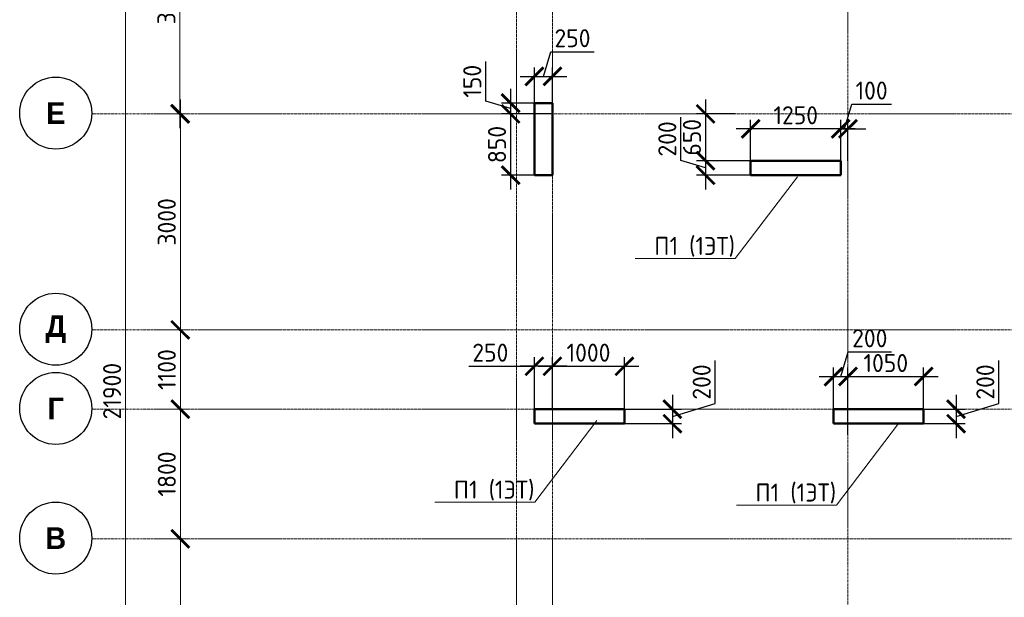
# Model space of a CAD drawing. Header units: millimetres. Extents: x 263826 to 1718326, y -423071 to 70137.
# Tile 187 of 256: x 416451 to 430112, y -73275 to -65256. Entities that reach past the tile are written whole.
import ezdxf
from ezdxf import colors
from ezdxf.entities.mleader import LeaderData, LeaderLine
from ezdxf.math import Vec2, Vec3

# ---------------------------------------------------------------- set-up
doc = ezdxf.new("R2010")
doc.units = ezdxf.units.MM
doc.linetypes.add('______5', pattern=[1100, 800, -100, 100, -100])
doc.linetypes.add('осевая', pattern=[50.8, 31.75, -6.35, 6.35, -6.35])
for name, color, linetype, lineweight in [('Конструкции 0.5', 5, 'Continuous', 50), ('Оси', 40, '______5', 18), ('подоснова', 151, 'Continuous', 5), ('РАЗМЕРЫ', 1, 'Continuous', 9)]:
    doc.layers.add(name, color=color, linetype=linetype, lineweight=lineweight)
doc.styles.add('Century Gothic', font='GOTHIC.TTF')
doc.styles.add('GOST-2.304_Type-B', font='GOST_Common.ttf')
doc.dimstyles.new('СПДС', dxfattribs={"dimscale": 100, "dimtxt": 2.5, "dimasz": 2.5, "dimexe": 1.25, "dimexo": 0, "dimtad": 1, "dimdec": 0, "dimtxsty": 'GOST-2.304_Type-B', "dimblk": 'ARCHTICK', "dimcen": 2.5, "dimdle": 2, "dimadec": 0, "dimazin": 2, "dimtfac": 0.75, "dimtdec": 0, "dimtmove": 1, "dimatfit": 3, "dimfxl": 1, "dimtolj": 1, "dimarcsym": 1})

# ---------------------------------------------------------------- blocks, each defined once
blk = doc.blocks.new('NSY101')
at = {"color": 0, "linetype": 'ByBlock', "lineweight": -2}
blk.add_circle((0, 0), 50, dxfattribs=at)
blk = doc.blocks.new('_ArchTick')
at = {"color": 0, "linetype": 'ByBlock', "const_width": 0.15}
blk.add_lwpolyline([(-0.5, -0.5), (0.5, 0.5)], dxfattribs=at)
blk = doc.blocks.new('*D3837')
at = {"layer": 'DEFPOINTS', "color": 0, "lineweight": 0, "transparency": 16777216}
for p in [(468532, -106495), (468907, -106495), (468658, -128395)]:
    blk.add_point(p, dxfattribs=at)
at = {"layer": 'РАЗМЕРЫ', "color": 0, "lineweight": -2, "transparency": 16777216}
for p, q in [((468532, -128595), (468532, -106295)), ((468907, -106495), (468407, -106495)), ((468658, -128395), (468407, -128395))]:
    blk.add_line(p, q, dxfattribs=at)
at = {"layer": 'РАЗМЕРЫ', "color": 0, "lineweight": -2, "transparency": 16777216, "xscale": 250, "yscale": 250, "zscale": 250}
for p, rotation in [((468532, -106495), 90), ((468532, -128395), 270)]:
    blk.add_blockref('_ArchTick', p, dxfattribs=dict(at, rotation=rotation))
at = {"layer": 'РАЗМЕРЫ', "color": 0, "transparency": 16777216, "insert": (468345, -117445), "char_height": 250, "attachment_point": 5, "rotation": 90, "style": 'GOST-2.304_Type-B'}
blk.add_mtext('\\A1;21900', dxfattribs=at)
blk = doc.blocks.new('*D3830')
at = {"layer": 'DEFPOINTS', "color": 0, "lineweight": 0, "transparency": 16777216}
for p in [(468934, -119495), (469292, -119495), (468934, -121995)]:
    blk.add_point(p, dxfattribs=at)
at = {"layer": 'РАЗМЕРЫ', "color": 0, "lineweight": -2, "transparency": 16777216}
for p, q in [((469292, -122195), (469292, -119295)), ((468934, -119495), (469417, -119495)), ((468934, -121995), (469417, -121995))]:
    blk.add_line(p, q, dxfattribs=at)
at = {"layer": 'РАЗМЕРЫ', "color": 0, "lineweight": -2, "transparency": 16777216, "xscale": 250, "yscale": 250, "zscale": 250}
for p, rotation in [((469292, -119495), 90), ((469292, -121995), 270)]:
    blk.add_blockref('_ArchTick', p, dxfattribs=dict(at, rotation=rotation))
at = {"layer": 'РАЗМЕРЫ', "color": 0, "transparency": 16777216, "insert": (469104, -120745), "char_height": 250, "attachment_point": 5, "rotation": 90, "style": 'GOST-2.304_Type-B'}
blk.add_mtext('\\A1;2500', dxfattribs=at)
blk = doc.blocks.new('*D3831')
at = {"layer": 'DEFPOINTS', "color": 0, "lineweight": 0, "transparency": 16777216}
for p in [(468934, -117695), (469292, -117695), (468934, -119495)]:
    blk.add_point(p, dxfattribs=at)
at = {"layer": 'РАЗМЕРЫ', "color": 0, "lineweight": -2, "transparency": 16777216}
for p, q in [((469292, -119695), (469292, -117495)), ((468934, -117695), (469417, -117695)), ((468934, -119495), (469417, -119495))]:
    blk.add_line(p, q, dxfattribs=at)
at = {"layer": 'РАЗМЕРЫ', "color": 0, "lineweight": -2, "transparency": 16777216, "xscale": 250, "yscale": 250, "zscale": 250}
for p, rotation in [((469292, -117695), 90), ((469292, -119495), 270)]:
    blk.add_blockref('_ArchTick', p, dxfattribs=dict(at, rotation=rotation))
at = {"layer": 'РАЗМЕРЫ', "color": 0, "transparency": 16777216, "insert": (469104, -118595), "char_height": 250, "attachment_point": 5, "rotation": 90, "style": 'GOST-2.304_Type-B'}
blk.add_mtext('\\A1;1800', dxfattribs=at)
blk = doc.blocks.new('*D3832')
at = {"layer": 'DEFPOINTS', "color": 0, "lineweight": 0, "transparency": 16777216}
for p in [(468934, -116595), (469292, -116595), (468934, -117695)]:
    blk.add_point(p, dxfattribs=at)
at = {"layer": 'РАЗМЕРЫ', "color": 0, "lineweight": -2, "transparency": 16777216}
for p, q in [((469292, -117895), (469292, -116395)), ((468934, -116595), (469417, -116595)), ((468934, -117695), (469417, -117695))]:
    blk.add_line(p, q, dxfattribs=at)
at = {"layer": 'РАЗМЕРЫ', "color": 0, "lineweight": -2, "transparency": 16777216, "xscale": 250, "yscale": 250, "zscale": 250}
for p, rotation in [((469292, -116595), 90), ((469292, -117695), 270)]:
    blk.add_blockref('_ArchTick', p, dxfattribs=dict(at, rotation=rotation))
at = {"layer": 'РАЗМЕРЫ', "color": 0, "transparency": 16777216, "insert": (469104, -117145), "char_height": 250, "attachment_point": 5, "rotation": 90, "style": 'GOST-2.304_Type-B'}
blk.add_mtext('\\A1;1100', dxfattribs=at)
blk = doc.blocks.new('*D3833')
at = {"layer": 'DEFPOINTS', "color": 0, "lineweight": 0, "transparency": 16777216}
for p in [(468934, -113595), (469292, -113595), (468934, -116595)]:
    blk.add_point(p, dxfattribs=at)
at = {"layer": 'РАЗМЕРЫ', "color": 0, "lineweight": -2, "transparency": 16777216}
for p, q in [((469292, -116795), (469292, -113395)), ((468934, -113595), (469417, -113595)), ((468934, -116595), (469417, -116595))]:
    blk.add_line(p, q, dxfattribs=at)
at = {"layer": 'РАЗМЕРЫ', "color": 0, "lineweight": -2, "transparency": 16777216, "xscale": 250, "yscale": 250, "zscale": 250}
for p, rotation in [((469292, -113595), 90), ((469292, -116595), 270)]:
    blk.add_blockref('_ArchTick', p, dxfattribs=dict(at, rotation=rotation))
at = {"layer": 'РАЗМЕРЫ', "color": 0, "transparency": 16777216, "insert": (469104, -115095), "char_height": 250, "attachment_point": 5, "rotation": 90, "style": 'GOST-2.304_Type-B'}
blk.add_mtext('\\A1;3000', dxfattribs=at)
blk = doc.blocks.new('*D3834')
at = {"layer": 'DEFPOINTS', "color": 0, "lineweight": 0, "transparency": 16777216}
for p in [(469190, -110495), (469287, -110495), (468934, -113595)]:
    blk.add_point(p, dxfattribs=at)
at = {"layer": 'РАЗМЕРЫ', "color": 0, "lineweight": -2, "transparency": 16777216}
for p, q in [((469287, -113795), (469287, -110295)), ((469190, -110495), (469412, -110495)), ((468934, -113595), (469412, -113595))]:
    blk.add_line(p, q, dxfattribs=at)
at = {"layer": 'РАЗМЕРЫ', "color": 0, "lineweight": -2, "transparency": 16777216, "xscale": 250, "yscale": 250, "zscale": 250}
for p, rotation in [((469287, -110495), 90), ((469287, -113595), 270)]:
    blk.add_blockref('_ArchTick', p, dxfattribs=dict(at, rotation=rotation))
at = {"layer": 'РАЗМЕРЫ', "color": 0, "transparency": 16777216, "insert": (469099, -112045), "char_height": 250, "attachment_point": 5, "rotation": 90, "style": 'GOST-2.304_Type-B'}
blk.add_mtext('\\A1;3100', dxfattribs=at)
blk = doc.blocks.new('*D1884')
at = {"layer": 'DEFPOINTS', "color": 0, "transparency": 16777216}
for p in [(427943, -66771), (427843, -67214), (427943, -67214)]:
    blk.add_point(p, dxfattribs=at)
at = {"layer": 'РАЗМЕРЫ', "color": 0, "lineweight": -2, "transparency": 16777216}
for p, q in [((427893, -66771), (427996, -66427)), ((427996, -66427), (428546, -66427)), ((427843, -67214), (427843, -66646)), ((427943, -67214), (427943, -66646)), ((427843, -66771), (427593, -66771)), ((427843, -66771), (427943, -66771)), ((427843, -66771), (427943, -66771)), ((427943, -66771), (428193, -66771))]:
    blk.add_line(p, q, dxfattribs=at)
at = {"layer": 'РАЗМЕРЫ', "color": 0, "lineweight": -2, "transparency": 16777216, "xscale": 250, "yscale": 250, "zscale": 250}
blk.add_blockref('_ArchTick', (427843, -66771), dxfattribs=at)
at = {"layer": 'РАЗМЕРЫ', "color": 0, "lineweight": -2, "transparency": 16777216, "xscale": 250, "yscale": 250, "zscale": 250, "rotation": 180}
blk.add_blockref('_ArchTick', (427943, -66771), dxfattribs=at)
at = {"layer": 'РАЗМЕРЫ', "color": 0, "lineweight": 0, "transparency": 16777216, "insert": (428271, -66240), "char_height": 250, "attachment_point": 5, "style": 'GOST-2.304_Type-B'}
blk.add_mtext('\\A1;100', dxfattribs=at)
blk = doc.blocks.new('*D1885')
at = {"layer": 'DEFPOINTS', "color": 0, "transparency": 16777216}
for p in [(426593, -66771), (426593, -67214), (427843, -67090)]:
    blk.add_point(p, dxfattribs=at)
at = {"layer": 'РАЗМЕРЫ', "color": 0, "lineweight": -2, "transparency": 16777216}
for p, q in [((426593, -67214), (426593, -66646)), ((427843, -67090), (427843, -66646)), ((428043, -66771), (426393, -66771))]:
    blk.add_line(p, q, dxfattribs=at)
at = {"layer": 'РАЗМЕРЫ', "color": 0, "lineweight": -2, "transparency": 16777216, "xscale": 250, "yscale": 250, "zscale": 250, "rotation": 180}
blk.add_blockref('_ArchTick', (426593, -66771), dxfattribs=at)
at = {"layer": 'РАЗМЕРЫ', "color": 0, "lineweight": -2, "transparency": 16777216, "xscale": 250, "yscale": 250, "zscale": 250}
blk.add_blockref('_ArchTick', (427843, -66771), dxfattribs=at)
at = {"layer": 'РАЗМЕРЫ', "color": 0, "lineweight": 0, "transparency": 16777216, "insert": (427218, -66583), "char_height": 250, "attachment_point": 5, "style": 'GOST-2.304_Type-B'}
blk.add_mtext('\\A1;1250', dxfattribs=at)
blk = doc.blocks.new('*D1886')
at = {"layer": 'DEFPOINTS', "color": 0, "transparency": 16777216}
for p in [(426376, -66564), (425967, -67214), (426646, -67214)]:
    blk.add_point(p, dxfattribs=at)
at = {"layer": 'РАЗМЕРЫ', "color": 0, "lineweight": -2, "transparency": 16777216}
for p, q in [((425967, -66364), (425967, -67414)), ((426376, -66564), (425842, -66564)), ((426646, -67214), (425842, -67214))]:
    blk.add_line(p, q, dxfattribs=at)
at = {"layer": 'РАЗМЕРЫ', "color": 0, "lineweight": -2, "transparency": 16777216, "xscale": 250, "yscale": 250, "zscale": 250}
for p, rotation in [((425967, -66564), 90), ((425967, -67214), 270)]:
    blk.add_blockref('_ArchTick', p, dxfattribs=dict(at, rotation=rotation))
at = {"layer": 'РАЗМЕРЫ', "color": 0, "lineweight": 0, "transparency": 16777216, "insert": (425779, -66889), "char_height": 250, "attachment_point": 5, "rotation": 90, "style": 'GOST-2.304_Type-B'}
blk.add_mtext('\\A1;650', dxfattribs=at)
blk = doc.blocks.new('*D1887')
at = {"layer": 'DEFPOINTS', "color": 0, "transparency": 16777216}
for p in [(426646, -67214), (425967, -67414), (426593, -67414)]:
    blk.add_point(p, dxfattribs=at)
at = {"layer": 'РАЗМЕРЫ', "color": 0, "lineweight": -2, "transparency": 16777216}
for p, q in [((425623, -67211), (425623, -66611)), ((425967, -67014), (425967, -67614)), ((425967, -67314), (425623, -67211)), ((426646, -67214), (425842, -67214)), ((426593, -67414), (425842, -67414))]:
    blk.add_line(p, q, dxfattribs=at)
at = {"layer": 'РАЗМЕРЫ', "color": 0, "lineweight": -2, "transparency": 16777216, "xscale": 250, "yscale": 250, "zscale": 250}
for p, rotation in [((425967, -67214), 90), ((425967, -67414), 270)]:
    blk.add_blockref('_ArchTick', p, dxfattribs=dict(at, rotation=rotation))
at = {"layer": 'РАЗМЕРЫ', "color": 0, "lineweight": 0, "transparency": 16777216, "insert": (425436, -66911), "char_height": 250, "attachment_point": 5, "rotation": 90, "style": 'GOST-2.304_Type-B'}
blk.add_mtext('\\A1;200', dxfattribs=at)
blk = doc.blocks.new('*D1888')
at = {"layer": 'DEFPOINTS', "color": 0, "transparency": 16777216}
for p in [(427943, -70211), (427743, -70664), (427943, -71017)]:
    blk.add_point(p, dxfattribs=at)
at = {"layer": 'РАЗМЕРЫ', "color": 0, "lineweight": -2, "transparency": 16777216}
for p, q in [((427843, -70211), (427946, -69867)), ((427946, -69867), (428546, -69867)), ((427543, -70211), (428143, -70211)), ((427743, -70664), (427743, -70086)), ((427943, -71017), (427943, -70086))]:
    blk.add_line(p, q, dxfattribs=at)
at = {"layer": 'РАЗМЕРЫ', "color": 0, "lineweight": -2, "transparency": 16777216, "xscale": 250, "yscale": 250, "zscale": 250, "rotation": 180}
blk.add_blockref('_ArchTick', (427743, -70211), dxfattribs=at)
at = {"layer": 'РАЗМЕРЫ', "color": 0, "lineweight": -2, "transparency": 16777216, "xscale": 250, "yscale": 250, "zscale": 250}
blk.add_blockref('_ArchTick', (427943, -70211), dxfattribs=at)
at = {"layer": 'РАЗМЕРЫ', "color": 0, "lineweight": 0, "transparency": 16777216, "insert": (428246, -69679), "char_height": 250, "attachment_point": 5, "style": 'GOST-2.304_Type-B'}
blk.add_mtext('\\A1;200', dxfattribs=at)
blk = doc.blocks.new('*D1889')
at = {"layer": 'DEFPOINTS', "color": 0, "transparency": 16777216}
for p in [(428993, -70211), (427943, -70664), (428993, -70664)]:
    blk.add_point(p, dxfattribs=at)
at = {"layer": 'РАЗМЕРЫ', "color": 0, "lineweight": -2, "transparency": 16777216}
for p, q in [((427743, -70211), (429193, -70211)), ((427943, -70664), (427943, -70086)), ((428993, -70664), (428993, -70086))]:
    blk.add_line(p, q, dxfattribs=at)
at = {"layer": 'РАЗМЕРЫ', "color": 0, "lineweight": -2, "transparency": 16777216, "xscale": 250, "yscale": 250, "zscale": 250, "rotation": 180}
blk.add_blockref('_ArchTick', (427943, -70211), dxfattribs=at)
at = {"layer": 'РАЗМЕРЫ', "color": 0, "lineweight": -2, "transparency": 16777216, "xscale": 250, "yscale": 250, "zscale": 250}
blk.add_blockref('_ArchTick', (428993, -70211), dxfattribs=at)
at = {"layer": 'РАЗМЕРЫ', "color": 0, "lineweight": 0, "transparency": 16777216, "insert": (428468, -70023), "char_height": 250, "attachment_point": 5, "style": 'GOST-2.304_Type-B'}
blk.add_mtext('\\A1;1050', dxfattribs=at)
blk = doc.blocks.new('*D1824')
at = {"layer": 'DEFPOINTS', "color": 0, "transparency": 16777216}
for p in [(428881, -70664), (428881, -70864), (429443, -70864)]:
    blk.add_point(p, dxfattribs=at)
at = {"layer": 'РАЗМЕРЫ', "color": 0, "lineweight": -2, "transparency": 16777216}
for p, q in [((430037, -70586), (430037, -69986)), ((429443, -70464), (429443, -71064)), ((429443, -70764), (430037, -70586)), ((428881, -70664), (429568, -70664)), ((428881, -70864), (429568, -70864))]:
    blk.add_line(p, q, dxfattribs=at)
at = {"layer": 'РАЗМЕРЫ', "color": 0, "lineweight": -2, "transparency": 16777216, "xscale": 250, "yscale": 250, "zscale": 250}
for p, rotation in [((429443, -70664), 90), ((429443, -70864), 270)]:
    blk.add_blockref('_ArchTick', p, dxfattribs=dict(at, rotation=rotation))
at = {"layer": 'РАЗМЕРЫ', "color": 0, "lineweight": 0, "transparency": 16777216, "insert": (429849, -70286), "char_height": 250, "attachment_point": 5, "rotation": 90, "style": 'GOST-2.304_Type-B'}
blk.add_mtext('\\A1;200', dxfattribs=at)
blk = doc.blocks.new('*D1902')
at = {"layer": 'DEFPOINTS', "color": 0, "transparency": 16777216}
for p in [(423819, -66414), (423262, -66564), (423819, -66564)]:
    blk.add_point(p, dxfattribs=at)
at = {"layer": 'РАЗМЕРЫ', "color": 0, "lineweight": -2, "transparency": 16777216}
for p, q in [((422918, -66386), (422918, -65836)), ((423262, -66214), (423262, -66764)), ((423262, -66489), (422918, -66386)), ((423819, -66414), (423137, -66414)), ((423819, -66564), (423137, -66564))]:
    blk.add_line(p, q, dxfattribs=at)
at = {"layer": 'РАЗМЕРЫ', "color": 0, "lineweight": -2, "transparency": 16777216, "xscale": 250, "yscale": 250, "zscale": 250}
for p, rotation in [((423262, -66414), 90), ((423262, -66564), 270)]:
    blk.add_blockref('_ArchTick', p, dxfattribs=dict(at, rotation=rotation))
at = {"layer": 'РАЗМЕРЫ', "color": 0, "lineweight": 0, "transparency": 16777216, "insert": (422730, -66111), "char_height": 250, "attachment_point": 5, "rotation": 90, "style": 'GOST-2.304_Type-B'}
blk.add_mtext('\\A1;150', dxfattribs=at)
blk = doc.blocks.new('*D1903')
at = {"layer": 'DEFPOINTS', "color": 0, "transparency": 16777216}
for p in [(423843, -66044), (423593, -66426), (423843, -66426)]:
    blk.add_point(p, dxfattribs=at)
at = {"layer": 'РАЗМЕРЫ', "color": 0, "lineweight": -2, "transparency": 16777216}
for p, q in [((423718, -66044), (423821, -65701)), ((423821, -65701), (424421, -65701)), ((423593, -66426), (423593, -65919)), ((423843, -66426), (423843, -65919)), ((423393, -66044), (424043, -66044))]:
    blk.add_line(p, q, dxfattribs=at)
at = {"layer": 'РАЗМЕРЫ', "color": 0, "lineweight": -2, "transparency": 16777216, "xscale": 250, "yscale": 250, "zscale": 250, "rotation": 180}
blk.add_blockref('_ArchTick', (423593, -66044), dxfattribs=at)
at = {"layer": 'РАЗМЕРЫ', "color": 0, "lineweight": -2, "transparency": 16777216, "xscale": 250, "yscale": 250, "zscale": 250}
blk.add_blockref('_ArchTick', (423843, -66044), dxfattribs=at)
at = {"layer": 'РАЗМЕРЫ', "color": 0, "lineweight": 0, "transparency": 16777216, "insert": (424121, -65513), "char_height": 250, "attachment_point": 5, "style": 'GOST-2.304_Type-B'}
blk.add_mtext('\\A1;250', dxfattribs=at)
blk = doc.blocks.new('*D1904')
at = {"layer": 'DEFPOINTS', "color": 0, "transparency": 16777216}
for p in [(423739, -66564), (423262, -67414), (423739, -67414)]:
    blk.add_point(p, dxfattribs=at)
at = {"layer": 'РАЗМЕРЫ', "color": 0, "lineweight": -2, "transparency": 16777216}
for p, q in [((423262, -66364), (423262, -67614)), ((423739, -66564), (423137, -66564)), ((423739, -67414), (423137, -67414))]:
    blk.add_line(p, q, dxfattribs=at)
at = {"layer": 'РАЗМЕРЫ', "color": 0, "lineweight": -2, "transparency": 16777216, "xscale": 250, "yscale": 250, "zscale": 250}
for p, rotation in [((423262, -66564), 90), ((423262, -67414), 270)]:
    blk.add_blockref('_ArchTick', p, dxfattribs=dict(at, rotation=rotation))
at = {"layer": 'РАЗМЕРЫ', "color": 0, "lineweight": 0, "transparency": 16777216, "insert": (423074, -66989), "char_height": 250, "attachment_point": 5, "rotation": 90, "style": 'GOST-2.304_Type-B'}
blk.add_mtext('\\A1;850', dxfattribs=at)
blk = doc.blocks.new('*D1905')
at = {"layer": 'DEFPOINTS', "color": 0, "transparency": 16777216}
for p in [(423593, -70067), (423593, -70664), (423843, -70664)]:
    blk.add_point(p, dxfattribs=at)
at = {"layer": 'РАЗМЕРЫ', "color": 0, "lineweight": -2, "transparency": 16777216}
for p, q in [((423593, -70664), (423593, -69942)), ((423843, -70664), (423843, -69942)), ((422681, -70067), (423593, -70067)), ((424043, -70067), (423393, -70067))]:
    blk.add_line(p, q, dxfattribs=at)
at = {"layer": 'РАЗМЕРЫ', "color": 0, "lineweight": -2, "transparency": 16777216, "xscale": 250, "yscale": 250, "zscale": 250, "rotation": 180}
blk.add_blockref('_ArchTick', (423593, -70067), dxfattribs=at)
at = {"layer": 'РАЗМЕРЫ', "color": 0, "lineweight": -2, "transparency": 16777216, "xscale": 250, "yscale": 250, "zscale": 250}
blk.add_blockref('_ArchTick', (423843, -70067), dxfattribs=at)
at = {"layer": 'РАЗМЕРЫ', "color": 0, "lineweight": 0, "transparency": 16777216, "insert": (422981, -69879), "char_height": 250, "attachment_point": 5, "style": 'GOST-2.304_Type-B'}
blk.add_mtext('\\A1;250', dxfattribs=at)
blk = doc.blocks.new('*D1906')
at = {"layer": 'DEFPOINTS', "color": 0, "transparency": 16777216}
for p in [(424843, -70067), (423843, -70463), (424843, -70664)]:
    blk.add_point(p, dxfattribs=at)
at = {"layer": 'РАЗМЕРЫ', "color": 0, "lineweight": -2, "transparency": 16777216}
for p, q in [((423843, -70463), (423843, -69942)), ((424843, -70664), (424843, -69942)), ((423643, -70067), (425043, -70067))]:
    blk.add_line(p, q, dxfattribs=at)
at = {"layer": 'РАЗМЕРЫ', "color": 0, "lineweight": -2, "transparency": 16777216, "xscale": 250, "yscale": 250, "zscale": 250, "rotation": 180}
blk.add_blockref('_ArchTick', (423843, -70067), dxfattribs=at)
at = {"layer": 'РАЗМЕРЫ', "color": 0, "lineweight": -2, "transparency": 16777216, "xscale": 250, "yscale": 250, "zscale": 250}
blk.add_blockref('_ArchTick', (424843, -70067), dxfattribs=at)
at = {"layer": 'РАЗМЕРЫ', "color": 0, "lineweight": 0, "transparency": 16777216, "insert": (424343, -69879), "char_height": 250, "attachment_point": 5, "style": 'GOST-2.304_Type-B'}
blk.add_mtext('\\A1;1000', dxfattribs=at)
blk = doc.blocks.new('*D1907')
at = {"layer": 'DEFPOINTS', "color": 0, "transparency": 16777216}
for p in [(424685, -70664), (424685, -70864), (425507, -70864)]:
    blk.add_point(p, dxfattribs=at)
at = {"layer": 'РАЗМЕРЫ', "color": 0, "lineweight": -2, "transparency": 16777216}
for p, q in [((426101, -70586), (426101, -69986)), ((425507, -70464), (425507, -71064)), ((425507, -70764), (426101, -70586)), ((424685, -70664), (425632, -70664)), ((424685, -70864), (425632, -70864))]:
    blk.add_line(p, q, dxfattribs=at)
at = {"layer": 'РАЗМЕРЫ', "color": 0, "lineweight": -2, "transparency": 16777216, "xscale": 250, "yscale": 250, "zscale": 250}
for p, rotation in [((425507, -70664), 90), ((425507, -70864), 270)]:
    blk.add_blockref('_ArchTick', p, dxfattribs=dict(at, rotation=rotation))
at = {"layer": 'РАЗМЕРЫ', "color": 0, "lineweight": 0, "transparency": 16777216, "insert": (425913, -70286), "char_height": 250, "attachment_point": 5, "rotation": 90, "style": 'GOST-2.304_Type-B'}
blk.add_mtext('\\A1;200', dxfattribs=at)
blk = doc.blocks.new('_None')
blk = doc.blocks.new('оси 2.2-2.3')
at = {"layer": 'Оси', "color": 16, "linetype": 'осевая', "lineweight": 0, "transparency": 33554687}
for p, q in [((478554.9, -104267.9), (478554.9, -130953.9)), ((473954.9, -105027.5), (473954.9, -130270.9)), ((474454.9, -105027.5), (474454.9, -130290.3)), ((468076.3, -113595.4), (524372.9, -113595.4)), ((468076.3, -116595.4), (524372.9, -116595.4)), ((468076.3, -117695.4), (524372.9, -117695.4)), ((468076.3, -119495.4), (524372.9, -119495.4))]:
    blk.add_line(p, q, dxfattribs=at)
at = {"layer": 'Оси', "color": 16, "linetype": 'Continuous', "lineweight": 25, "transparency": 33554687, "xscale": 9.999999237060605, "yscale": 9.999999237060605, "zscale": 9.999999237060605}
for p in [(467562.7, -113585.2), (467562.7, -116585.2), (467562.7, -117685.2), (467562.7, -119485.2)]:
    blk.add_blockref('NSY101', p, dxfattribs=at)
at = {"layer": 'Оси', "color": 16, "linetype": 'Continuous', "lineweight": 25, "transparency": 33554687, "char_height": 300, "attachment_point": 5, "style": 'Century Gothic'}
for s, insert, width in [('\\A1;{\\fCentury Gothic|i0|b1;\\H300.000000;\\W1.000000;\\C16;Е}\\P', (467562.7, -113585.2), 365), ('\\A1;{\\fCentury Gothic|i0|b1;\\H300.000000;\\W1.000000;\\C16;Д}\\P', (467562.7, -116585.2), 470), ('\\A1;{\\fCentury Gothic|i0|b1;\\H300.000000;\\W1.000000;\\C16;Г}\\P', (467562.7, -117685.2), 345), ('\\A1;{\\fCentury Gothic|i0|b1;\\H300.000000;\\W1.000000;\\C16;В}\\P', (467562.7, -119485.2), 390)]:
    blk.add_mtext(s, dxfattribs=dict(at, insert=insert, width=width))
at = {"layer": 'РАЗМЕРЫ', "color": 1}
for base, p1, p2, picture, middle in [((468532.1, -106495.4), (468657.9, -128395.4), (468907, -106495.4), '*D3837', (468344.6, -117445.4)), ((469287, -110495.4), (468934.1, -113595.4), (469190, -110495.4), '*D3834', (469099.5, -112045.4)), ((469291.8, -113595.4), (468934.1, -116595.4), (468934.1, -113595.4), '*D3833', (469104.3, -115095.4)), ((469291.8, -116595.4), (468934.1, -117695.4), (468934.1, -116595.4), '*D3832', (469104.3, -117145.4)), ((469291.8, -117695.4), (468934.1, -119495.4), (468934.1, -117695.4), '*D3831', (469104.3, -118595.4)), ((469291.8, -119495.4), (468934.1, -121995.4), (468934.1, -119495.4), '*D3830', (469104.3, -120745.4))]:
    dim = blk.add_linear_dim(base=base, p1=p1, p2=p2, angle=90, dimstyle='СПДС', dxfattribs=at)
    dim.commit()
    dim.dimension.update_dxf_attribs({"geometry": picture, "text_midpoint": middle})

msp = doc.modelspace()

# ---------------------------------------------------------------- linework, layer by layer
at = {"layer": 'Конструкции 0.5'}
for p, q in [((423842.85531, -66413.6256, -4157.37226), (423592.85531, -66413.6256, -4157.37226)), ((423592.85531, -66413.6256, -4157.37226), (423592.85531, -67413.62562, -4157.37226)), ((423842.85531, -67413.62562, -4157.37226), (423842.85531, -66413.6256, -4157.37226)), ((427842.85531, -67213.62562, -4157.37226), (426592.85531, -67213.62562, -4157.37226)), ((426592.85531, -67213.62562, -4157.37226), (426592.85531, -67413.62562, -4157.37226)), ((427842.85531, -67413.62562, -4157.37226), (427842.85531, -67213.62562, -4157.37226)), ((423592.85531, -67413.62562, -4157.37226), (423842.85531, -67413.62562, -4157.37226)), ((426592.85531, -67413.62562, -4157.37226), (427842.85531, -67413.62562, -4157.37226)), ((424842.85528, -70663.62565, -4157.37226), (423592.85565, -70663.62565, -4157.37226)), ((423592.85565, -70663.62565, -4157.37226), (423592.85565, -70863.62565, -4157.37226)), ((424842.85528, -70863.62565, -4157.37226), (424842.85528, -70663.62565, -4157.37226)), ((428992.85524, -70663.62565, -4157.37226), (427742.85528, -70663.62565, -4157.37226)), ((427742.85528, -70663.62565, -4157.37226), (427742.85528, -70863.62565, -4157.37226)), ((428992.85524, -70863.62565, -4157.37226), (428992.85524, -70663.62565, -4157.37226)), ((423592.85565, -70863.62565, -4157.37226), (424842.85528, -70863.62565, -4157.37226)), ((427742.85528, -70863.62565, -4157.37226), (428992.85524, -70863.62565, -4157.37226))]:
    msp.add_line(p, q, dxfattribs=at)

# ---------------------------------------------------------------- block references
at = {"layer": 'РАЗМЕРЫ', "color": 1}
msp.add_blockref('оси 2.2-2.3', (-50611.99665, 47031.72666, -4157.37226), dxfattribs=at)

# ---------------------------------------------------------------- dimensions: what is measured, and where the dimension line sits
at = {"layer": 'РАЗМЕРЫ', "color": 1, "lineweight": 0}
for base, p1, p2, picture, middle in [((423842.85531, -66044.47906, -4157.37226), (423592.85531, -66425.91607, -4157.37226), (423842.85531, -66425.91607, -4157.37226), '*D1903', (423883.48031, -65513.22906, -4157.37226)), ((427942.95107, -66770.91991, -4157.37226), (427842.85531, -67213.62562, -4157.37226), (427942.95107, -67213.62562, -4157.37226), '*D1884', (428058.52819, -66239.66991, -4157.37226)), ((426592.85531, -66770.91991, -4157.37226), (427842.85531, -67089.58068, -4157.37226), (426592.85531, -67213.62562, -4157.37226), '*D1885', (427217.85531, -66583.41991, -4157.37226)), ((427942.95107, -70210.50087, -4157.37226), (427742.85528, -70663.62565, -4157.37226), (427942.95107, -71017.21289, -4157.37226), '*D1888', (428008.52817, -69679.25087, -4157.37226)), ((424842.85528, -70066.66235, -4157.37226), (423842.95107, -70462.77011, -4157.37226), (424842.85528, -70663.62565, -4157.37226), '*D1906', (424342.90317, -69879.16235, -4157.37226)), ((428992.85524, -70210.50087, -4157.37226), (427942.95107, -70663.62565, -4157.37226), (428992.85524, -70663.62565, -4157.37226), '*D1889', (428467.90316, -70023.00087, -4157.37226))]:
    dim = msp.add_linear_dim(base=base, p1=p1, p2=p2, dimstyle='СПДС', dxfattribs=at)
    dim.commit()
    dim.dimension.update_dxf_attribs({"geometry": picture, "text_midpoint": middle})
for base, p1, p2, picture, middle in [((423261.53445, -66563.62565, -4157.37226), (423819.2679, -66413.6256, -4157.37226), (423819.2679, -66563.62565, -4157.37226), '*D1902', (422730.28445, -66323.00062, -4157.37226)), ((423261.53445, -67413.62562, -4157.37226), (423738.51875, -66563.62565, -4157.37226), (423738.51875, -67413.62562, -4157.37226), '*D1904', (423074.03445, -66988.62563, -4157.37226)), ((425966.91568, -67213.62562, -4157.37226), (426375.7134, -66563.62565, -4157.37226), (426645.74458, -67213.62562, -4157.37226), '*D1886', (425779.41568, -66888.62563, -4157.37226)), ((425966.91568, -67413.62562, -4157.37226), (426645.74458, -67213.62562, -4157.37226), (426592.85531, -67413.62562, -4157.37226), '*D1887', (425435.66568, -67148.00062, -4157.37226)), ((425506.959, -70863.62565, -4157.37226), (424685.07676, -70663.62565, -4157.37226), (424685.07676, -70863.62565, -4157.37226), '*D1907', (425913.209, -70523.00065, -4157.37226)), ((429443.06584, -70863.62565, -4157.37226), (428881.16298, -70663.62565, -4157.37226), (428881.16298, -70863.62565, -4157.37226), '*D1824', (429849.31584, -70523.00065, -4157.37226))]:
    dim = msp.add_linear_dim(base=base, p1=p1, p2=p2, angle=90, dimstyle='СПДС', dxfattribs=at)
    dim.commit()
    dim.dimension.update_dxf_attribs({"geometry": picture, "text_midpoint": middle})
dim = msp.add_linear_dim(base=(423592.85565, -70066.66235, -4157.37226), p1=(423842.95107, -70663.62565, -4157.37226), p2=(423592.85565, -70663.62565, -4157.37226), dimstyle='СПДС', dxfattribs=at)
dim.commit()
dim.dimension.update_dxf_attribs({"geometry": '*D1905', "text_midpoint": (422980.73589, -69952.76921, -4157.37226), "dimtype": 160})

# ---------------------------------------------------------------- leaders
at = {"layer": 'подоснова', "color": 4, "ltscale": 0.3}
ml = msp.add_multileader_mtext('Standard', dxfattribs=at)
ml.set_content('П1 (1ЭТ)', color=4, style='GOST-2.304_Type-B')
ml.set_leader_properties(color=256, linetype='ByLayer', lineweight=15)
ml.set_arrow_properties(name='NONE')
ml.build(insert=Vec2(0, 0))
ml.multileader.update_dxf_attribs({"text_left_attachment_type": 6, "text_right_attachment_type": 6, "dogleg_length": 0.1, "arrow_head_size": 18})
ctx = ml.context
ctx.base_point, ctx.char_height, ctx.arrow_head_size, ctx.landing_gap_size, ctx.plane_origin = Vec3(425253.10901, -68572.0227, 3100), 250, 18, 20, Vec3(417398.14379, -67304.11662, 3100)
ctx.left_attachment, ctx.right_attachment, ctx.text_align_type = 6, 6, 1
notes = []
notes.append((ctx, [(1, (1, 1, 0), (426378.81507, -68572.0227, 3100), (-1, 0), 0.1, [(0, [(427241.07914, -67436.30447, 3100)], 0, [])])]))
ctx.mtext.insert, ctx.mtext.alignment, ctx.mtext.flow_direction = Vec3(425815.91204, -68272.0227, 3100), 2, 5
ml = msp.add_multileader_mtext('Standard', dxfattribs=at)
ml.set_content('П1 (1ЭТ)', color=4, style='GOST-2.304_Type-B')
ml.set_leader_properties(color=256, linetype='ByLayer', lineweight=15)
ml.set_arrow_properties(name='NONE')
ml.build(insert=Vec2(0, 0))
ml.multileader.update_dxf_attribs({"text_left_attachment_type": 6, "text_right_attachment_type": 6, "dogleg_length": 0.1, "arrow_head_size": 18})
ctx = ml.context
ctx.base_point, ctx.char_height, ctx.arrow_head_size, ctx.landing_gap_size, ctx.plane_origin = Vec3(422471.3015, -71955.26523, 3100), 250, 18, 20, Vec3(414616.33628, -70687.35915, 3100)
ctx.left_attachment, ctx.right_attachment, ctx.text_align_type = 6, 6, 1
notes.append((ctx, [(1, (1, 1, 0), (423597.00756, -71955.26523, 3100), (-1, 0), 0.1, [(0, [(424459.27163, -70819.547, 3100)], 0, [])])]))
ctx.mtext.insert, ctx.mtext.alignment, ctx.mtext.flow_direction = Vec3(423034.10453, -71655.26523, 3100), 2, 5
ml = msp.add_multileader_mtext('Standard', dxfattribs=at)
ml.set_content('П1 (1ЭТ)', color=4, style='GOST-2.304_Type-B')
ml.set_leader_properties(color=256, linetype='ByLayer', lineweight=15)
ml.set_arrow_properties(name='NONE')
ml.build(insert=Vec2(0, 0))
ml.multileader.update_dxf_attribs({"text_left_attachment_type": 6, "text_right_attachment_type": 6, "dogleg_length": 0.1, "arrow_head_size": 18})
ctx = ml.context
ctx.base_point, ctx.char_height, ctx.arrow_head_size, ctx.landing_gap_size, ctx.plane_origin = Vec3(426656.87036, -71995.74908, 3100), 250, 18, 20, Vec3(418801.90514, -70727.843, 3100)
ctx.left_attachment, ctx.right_attachment, ctx.text_align_type = 6, 6, 1
notes.append((ctx, [(1, (1, 1, 0), (427782.57642, -71995.74908, 3100), (-1, 0), 0.1, [(0, [(428644.84049, -70860.03085, 3100)], 0, [])])]))
ctx.mtext.insert, ctx.mtext.alignment, ctx.mtext.flow_direction = Vec3(427219.67339, -71695.74908, 3100), 2, 5
for ctx, leaders in notes:
    for number, flags, end, landing, length, lines in leaders:
        leader = LeaderData()
        leader.index, (leader.has_last_leader_line, leader.has_dogleg_vector, leader.attachment_direction) = number, flags
        leader.last_leader_point, leader.dogleg_vector, leader.dogleg_length = Vec3(end), Vec3(landing), length
        for number, points, colour, breaks in lines:
            line = LeaderLine()
            line.index, line.vertices, line.color, line.breaks = number, Vec3.list(points), colors.encode_raw_color(colour), breaks
            leader.lines.append(line)
        ctx.leaders.append(leader)

doc.saveas('drawing.dxf')
